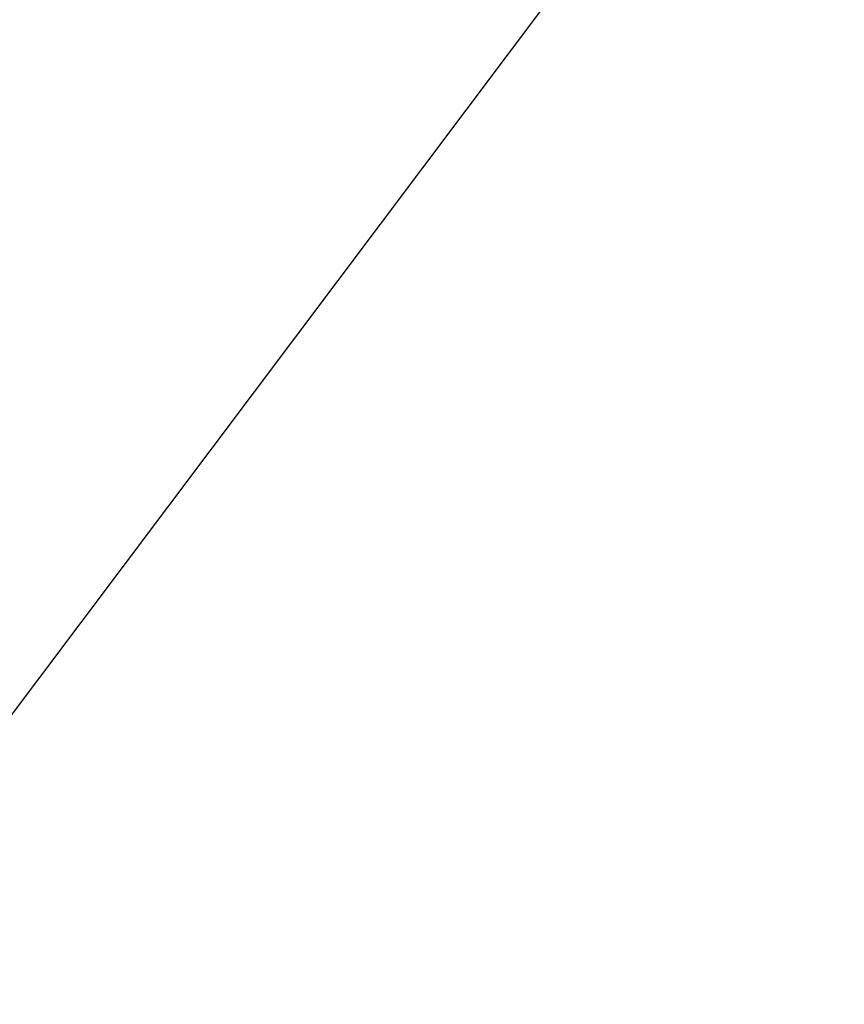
# Model space of a CAD drawing. Header units: millimetres. Extents: x 21386 to 53932, y 2479 to 21293.
# Tile 124 of 256: x 27294.68 to 27300.38, y 14681.05 to 14687.85. Entities that reach past the tile are written whole.
import ezdxf

# ---------------------------------------------------------------- set-up
doc = ezdxf.new("R2010")
doc.units = ezdxf.units.MM

msp = doc.modelspace()

# ---------------------------------------------------------------- hatches: boundary and pattern name
at = {"true_color": 0xf1eb1f}
h = msp.add_hatch(dxfattribs=at)
h.set_pattern_fill('ANSI31', color=2)
h.set_pattern_definition([(45, (50871.532, 14685.608), (-2.24506403, 2.24506403), [])])
edge = h.paths.add_edge_path()
edge.add_arc((35758.1391, 14116.0979), 164.1294, 0, 360)
edge = h.paths.add_edge_path()
edge.add_arc((35416.4835, 14116.0979), 164.1294, 0, 360)
edge = h.paths.add_edge_path()
edge.add_arc((35258.8079, 14510.8117), 164.1294, 0, 360)
edge = h.paths.add_edge_path()
edge.add_arc((35064.0389, 14124.4832), 164.1294, 0, 360)
edge = h.paths.add_edge_path()
edge.add_arc((34707.9978, 14147.243), 164.1294, 0, 360)
edge = h.paths.add_edge_path()
edge.add_arc((30911.8953, 14126.7648), 164.1294, 0, 360)
edge = h.paths.add_edge_path()
edge.add_arc((30570.2398, 14126.7648), 164.1294, 0, 360)
edge = h.paths.add_edge_path()
edge.add_arc((30412.5642, 14521.4786), 164.1294, 0, 360)
edge = h.paths.add_edge_path()
edge.add_arc((30217.7951, 14135.1501), 164.1294, 0, 360)
edge = h.paths.add_edge_path()
edge.add_arc((29861.7541, 14157.9099), 164.1294, 0, 360)
edge = h.paths.add_edge_path()
edge.add_arc((34930.3096, 7197.2553), 164.1294, 0, 360)
edge = h.paths.add_edge_path()
edge.add_arc((35429.6408, 6802.5415), 164.1294, 0, 360)
edge = h.paths.add_edge_path()
edge.add_arc((35087.9852, 6802.5415), 164.1294, 0, 360)
edge = h.paths.add_edge_path()
edge.add_arc((34735.5406, 6810.9267), 164.1294, 0, 360)
edge = h.paths.add_edge_path()
edge.add_arc((34379.4995, 6833.6866), 164.1294, 0, 360)
edge = h.paths.add_edge_path()
edge.add_arc((30583.397, 6813.2084), 164.1294, 0, 360)
edge = h.paths.add_edge_path()
edge.add_arc((30241.7415, 6813.2084), 164.1294, 0, 360)
edge = h.paths.add_edge_path()
edge.add_arc((29889.2968, 6821.5936), 164.1294, 0, 360)
edge = h.paths.add_edge_path()
edge.add_arc((30084.0659, 7207.9222), 164.1294, 0, 360)
edge = h.paths.add_edge_path()
edge.add_arc((29533.2558, 6844.3535), 164.1294, 0, 360)
edge = h.paths.add_edge_path()
edge.add_arc((25694.4551, 6855.8761), 164.1294, 0, 360)
edge = h.paths.add_edge_path()
edge.add_arc((25352.7996, 6855.8761), 164.1294, 0, 360)
edge = h.paths.add_edge_path()
edge.add_arc((25000.3549, 6864.2613), 164.1294, 0, 360)
edge = h.paths.add_edge_path()
edge.add_arc((24644.3139, 6887.0212), 164.1294, 0, 360)
edge = h.paths.add_edge_path()
edge.add_arc((25195.124, 7250.5899), 164.1294, 0, 360)
edge = h.paths.add_edge_path()
edge.add_arc((40472.8857, 7088.957), 164.1294, 0, 360)
edge = h.paths.add_edge_path()
edge.add_arc((39922.0756, 6725.3883), 164.1294, 0, 360)
edge = h.paths.add_edge_path()
edge.add_arc((40278.1167, 6702.6284), 164.1294, 0, 360)
edge = h.paths.add_edge_path()
edge.add_arc((40630.5613, 6694.2432), 164.1294, 0, 360)
edge = h.paths.add_edge_path()
edge.add_arc((40972.2169, 6694.2432), 164.1294, 0, 360)
edge = h.paths.add_edge_path()
edge.add_arc((44811.0175, 6682.7206), 164.1294, 0, 360)
edge = h.paths.add_edge_path()
edge.add_arc((45167.0586, 6659.9608), 164.1294, 0, 360)
edge = h.paths.add_edge_path()
edge.add_arc((45519.5032, 6651.5755), 164.1294, 0, 360)
edge = h.paths.add_edge_path()
edge.add_arc((45861.1588, 6651.5755), 164.1294, 0, 360)
edge = h.paths.add_edge_path()
edge.add_arc((45361.8276, 7046.2893), 164.1294, 0, 360)
edge = h.paths.add_edge_path()
edge.add_arc((49657.2613, 6672.0537), 164.1294, 0, 360)
edge = h.paths.add_edge_path()
edge.add_arc((50013.3023, 6649.2939), 164.1294, 0, 360)
edge = h.paths.add_edge_path()
edge.add_arc((50365.747, 6640.9086), 164.1294, 0, 360)
edge = h.paths.add_edge_path()
edge.add_arc((50707.4025, 6640.9086), 164.1294, 0, 360)
edge = h.paths.add_edge_path()
edge.add_arc((50208.0714, 7035.6224), 164.1294, 0, 360)

# ---------------------------------------------------------------- linework, layer by layer
at = {"color": 114, "true_color": 0x139b48}
msp.add_lwpolyline([(27352.244, 14899.1613), (27263.1926, 14994.4741), (27133.7093, 15010.2469), (27024.3809, 14939.0993), (26986.3633, 14814.3221), (27037.4453, 14694.2999), (27153.7251, 14635.1925), (27280.7942, 14664.6569), (27359.1954, 14768.9063)], close=True, dxfattribs=at)
at = {"color": 7, "true_color": 0xffffff}
msp.add_circle((28007.6323, 15329.4689), 709.4228, dxfattribs=at)

doc.saveas('drawing.dxf')
